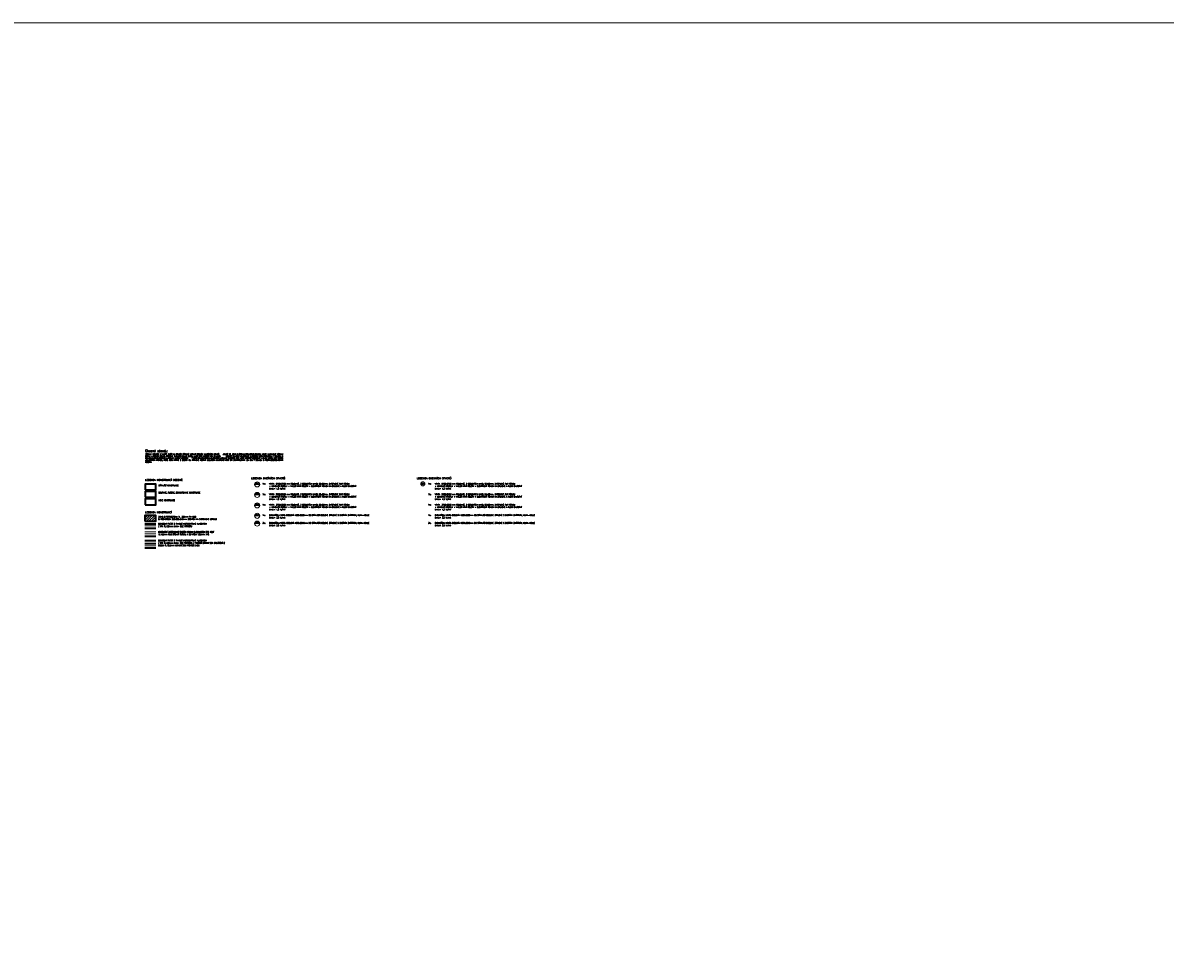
# Model space of a CAD drawing. Header units: millimetres. Extents: x -485339 to 286898, y -1189934 to 1602269.
# Tile 124 of 230: x -31120 to 127889, y -1059912 to -929891. Entities that reach past the tile are written whole.
import ezdxf
from ezdxf.enums import TextEntityAlignment as Align

# ---------------------------------------------------------------- set-up
doc = ezdxf.new("R2010")
doc.units = ezdxf.units.MM
doc.header["$LTSCALE"] = 10
doc.layers.get('Defpoints').update_dxf_attribs({"lineweight": 0})
doc.layers.add('BOUR_ČÁRY_OBRYS', color=7, linetype='Continuous', lineweight=35, true_color=0x4ccd32)
doc.layers.add('BOURÁNÍ_POPIS', color=7, linetype='Continuous', lineweight=18, true_color=0x4ccd32)
for name, color, linetype, lineweight in [('N_popis', 10, 'Continuous', 18), ('N_popis_otvory', 10, 'Continuous', 18), ('N_čáry_obrys', 10, 'Continuous', 35), ('N_čáry_obv.plášt', 212, 'Continuous', 18), ('N_čáry_obv.plášt_obrys', 212, 'Continuous', 35), ('N_čáry_plné', 10, 'Continuous', 18), ('N_šrary', 10, 'Continuous', 18), ('St_popis', 250, 'Continuous', 18), ('St_čáry_obrys', 5, 'Continuous', 35), ('St_čáry_plné', 250, 'Continuous', 18)]:
    doc.layers.add(name, color=color, linetype=linetype, lineweight=lineweight)
doc.styles.add('Andy', font='arial.ttf')
doc.styles.add('ROMANS', font='romans.shx', dxfattribs={"width": 0.8})
doc.styles.get("Standard").update_dxf_attribs({"font": 'simplex.shx', "width": 0.8})
doc.linetypes.add('IZOLACE', pattern='A,0.0001,-0.1,[134,ltypeshp.shx,S=0.1,R=0,X=-0.1,Y=0],-0.2,[134,ltypeshp.shx,S=0.1,R=180,X=0.1,Y=0],-0.1', length=0.4001)
doc.linetypes.add('ZIGZAG', pattern='A,0.00254,-5.08,[131,ltypeshp.shx,S=5.08,R=0,X=-5.08,Y=0],-10.16,[131,ltypeshp.shx,S=5.08,R=180,X=5.08,Y=0],-5.08', length=20.32254)

msp = doc.modelspace()

# ---------------------------------------------------------------- hatches: boundary and pattern name
at = {"layer": 'N_šrary'}
h = msp.add_hatch(dxfattribs=at)
h.set_pattern_fill('ANSI31', color=10, scale=75)
h.paths.add_polyline_path([(-12623.9, -999256.4), (-12623.9, -998456.4), (-14123.9, -998456.4), (-14123.9, -999256.4)])

# ---------------------------------------------------------------- linework, layer by layer
at = {"layer": 'BOUR_ČÁRY_OBRYS'}
msp.add_lwpolyline([(-14100.8, -995894.4), (-12600.8, -995894.4), (-12600.8, -995094.4), (-14100.8, -995094.4)], close=True, dxfattribs=at)
at = {"layer": 'Defpoints'}
msp.add_lwpolyline([(-480994, -929890.9), (286897.8, -929890.9), (286897.8, -1189933.9), (-480994, -1189933.9)], close=True, dxfattribs=at)
at = {"layer": 'N_popis_otvory'}
for centre, radius in [((1496.7, -994120.9), 354.6), ((24557.1, -994047.9), 283.2), ((1496.7, -995588.3), 354.6), ((1496.7, -997042), 354.6), ((1496.1, -998495.8), 354.6), ((1496.1, -999573.3), 354.6)]:
    msp.add_circle(centre, radius, dxfattribs=at)
at = {"layer": 'N_čáry_obrys'}
for points in [[(-14100.8, -996950.1), (-12600.8, -996950.1), (-12600.8, -996150.1), (-14100.8, -996150.1)], [(-14123.9, -999256.4), (-12623.9, -999256.4), (-12623.9, -998456.4), (-14123.9, -998456.4)]]:
    msp.add_lwpolyline(points, close=True, dxfattribs=at)
msp.add_lwpolyline([(-14123.9, -1001920.9), (-12623.9, -1001920.9)], dxfattribs=at)
at = {"layer": 'N_čáry_obv.plášt', "linetype": 'ZIGZAG', "ltscale": 4}
for points in [[(-14123.9, -999907.9), (-12623.9, -999907.9)], [(-14123.9, -1002667.1), (-12623.9, -1002667.1)]]:
    msp.add_lwpolyline(points, dxfattribs=at)
at = {"layer": 'N_čáry_obv.plášt', "linetype": 'IZOLACE', "ltscale": 45}
msp.add_lwpolyline([(-14123.9, -1001004.6), (-12623.9, -1001004.6)], dxfattribs=at)
at = {"layer": 'N_čáry_obv.plášt_obrys'}
for points in [[(-14123.9, -999607.9), (-12623.9, -999607.9)], [(-14123.9, -1000207.9), (-12623.9, -1000207.9)], [(-14123.9, -1001304.6), (-12623.9, -1001304.6)], [(-14123.9, -1002367.1), (-12623.9, -1002367.1)], [(-14123.9, -1002967.1), (-12623.9, -1002967.1)]]:
    msp.add_lwpolyline(points, dxfattribs=at)
at = {"layer": 'N_čáry_plné'}
for points in [[(1142.1, -994120.9), (1851.3, -994120.9)], [(1142.1, -995588.3), (1851.3, -995588.3)], [(1141.6, -998495.8), (1850.7, -998495.8)], [(1142.1, -997042), (1851.3, -997042)], [(1141.6, -999573.3), (1850.7, -999573.3)]]:
    msp.add_lwpolyline(points, dxfattribs=at)
at = {"layer": 'St_čáry_obrys'}
msp.add_lwpolyline([(-14100.8, -994888.3), (-12600.8, -994888.3), (-12600.8, -994088.3), (-14100.8, -994088.3)], close=True, dxfattribs=at)
at = {"layer": 'St_čáry_plné'}
msp.add_lwpolyline([(-14123.9, -1000704.6), (-12623.9, -1000704.6)], dxfattribs=at)

# ---------------------------------------------------------------- texts
at = {"layer": 'BOURÁNÍ_POPIS', "insert": (-12232.2, -995178.7), "char_height": 200, "width": 17412.882, "attachment_point": 1, "style": 'ROMANS'}
msp.add_mtext('BOURANÉ, RUŠENÉ, DEMONTOVANÉ KONSTRUKCE', dxfattribs=at)
at = {"layer": 'Defpoints', "insert": (23736.6, -993153.5), "char_height": 250, "attachment_point": 1, "style": 'Andy'}
msp.add_mtext('{\\Fromand|c0;LEGENDA OKENNÍCH OTVORŮ}', dxfattribs=at)
at = {"layer": 'Defpoints', "char_height": 200, "attachment_point": 1, "style": 'ROMANS'}
for s, insert, width in [('1ks', (25298.1, -993942.5), 556.267), ('1ks', (25298.1, -995409.9), 556.267), ('VRATA  5100x3700 mm ROLOVACÍ, Z OCELOVÝCH LAMEL 95x23mm; ZATEPLENÉ PUR PĚNOU\\P+ LEMOVACÍ PROFILY + VNĚJŠÍ KRYT ROLETY + ELEKTRICKÝ POHON NA DÁLKOVÉ A RUČNÍ OVLÁDÁNÍ\\PUmax= 1,5 W/mK', (26240.7, -993942.5), 17412.882), ('VRATA  5070x5400 mm ROLOVACÍ, Z OCELOVÝCH LAMEL 95x23mm; ZATEPLENÉ PUR PĚNOU\\P+ LEMOVACÍ PROFILY + VNĚJŠÍ KRYT ROLETY + ELEKTRICKÝ POHON NA DÁLKOVÉ A RUČNÍ OVLÁDÁNÍ\\PUmax= 1,5 W/mK', (26240.7, -995409.9), 17412.882), ('1ks', (25298.1, -996863.6), 556.267), ('VRATA  3750x3600 mm ROLOVACÍ, Z OCELOVÝCH LAMEL 95x23mm; ZATEPLENÉ PUR PĚNOU\\P+ LEMOVACÍ PROFILY + VNĚJŠÍ KRYT ROLETY + ELEKTRICKÝ POHON NA DÁLKOVÉ A RUČNÍ OVLÁDÁNÍ\\PUmax= 1,5 W/mK', (26240.7, -996863.6), 17412.882), ('1ks', (25298.1, -998317.4), 556.267), ('DVOUKŘÍDLA VRATA OCELOVÁ 1550x2500mm DO STÁVAJÍCÍ OCELOVÉ ZÁRUBNĚ S DVEŘNÍM ZAVÍRÁNÍM, KLIKA-KOULE\\PUmax= 3,5 W/mK', (26240.2, -998317.4), 17412.882), ('3ks', (25298.1, -999394.9), 556.267), ('DVOUKŘÍDLA VRATA OCELOVÁ 1860x2500mm DO STÁVAJÍCÍ OCELOVÉ ZÁRUBNĚ S DVEŘNÍM ZAVÍRÁNÍM, KLIKA-KOULE\\PUmax= 3,5 W/mK', (26240.2, -999394.9), 17412.882)]:
    msp.add_mtext(s, dxfattribs=dict(at, insert=insert, width=width))
at = {"layer": 'N_popis', "char_height": 200, "attachment_point": 1, "style": 'ROMANS'}
for s, insert, width in [('NOVÉ KONSTRUKCE', (-12232.2, -996234.4), 17412.882), ('ZDIVO Z POROBETONU TL. 300mm P4-550\\PO ROZMĚRECH 300x599x249mm ZDĚNÝCH NA SYSTÉMOVÉ LEPIDLO', (-12255.2, -998540.7), 17412.882), ('OBVODOVÝ PLÁŠT Z PANELŮ HORIZONTÁLNĚ KLADENÝCH\\PZ IPN TL.120mm Umin= DLE VÝPOČTU', (-12255.2, -999522.5), 17412.882), ('KONTAKTNÍ ZATEPLOVACÍ SYSTÉM SOKLU S IZOLANTEM EPS 100F\\PTL.100mm POD ÚROVNÍ TERÉNU A DO VÝŠKY 350mm XPS', (-12255.2, -1000649.5), 17412.882), ('OBVODOVÝ PLÁŠT Z PANELŮ HORIZONTÁLNĚ KLADENÝCH\\PZ IPN TL.120mm Umin= DLE VÝPOČTU; Z VNITŘNÍ STRANY SDK OPLÁŠTĚNÍ Z DESEK TL.12,5mm KOTVENÉ DO PROFILŮ CW50', (-12255.2, -1001843), 9073.216)]:
    msp.add_mtext(s, dxfattribs=dict(at, insert=insert, width=width))
at = {"layer": 'N_popis_otvory', "width": 0.8}
for s, p in [('D01', (1496.7, -994013.1)), ('D02', (1496.7, -995480.4)), ('O01', (24557.1, -994047.9)), ('D03', (1496.7, -996934.2)), ('D04', (1496.1, -998388)), ('D05', (1496.1, -999465.5))]:
    msp.add_text(s, height=180, dxfattribs=at).set_placement(p, align=Align.MIDDLE_CENTER)
at = {"layer": 'St_popis', "char_height": 200, "attachment_point": 1, "style": 'ROMANS'}
for s, insert, width in [('\\pxqj;{\\Fromand|c238;\\H1.666667x;Obecné zásady:\\Fromans|c238; \\P\\Fromans.shx|c238;\\H0.495x;VŠECHNY ROZMĚRY JE NUTNÉ OVĚŘIT NA STAVBĚ! PŘÍPADNĚ UPRAVIT ROZMĚRY NAVRŽENÝCH PRVKŮ!    JELIKOŽ SE JEDNÁ O ÚPRAVU STÁVAJÍCÍHO OBJEKTU, NELZE NAVRHNOUT VŠECHNY DETAILY A ROZMĚRY PRVKŮ. PŘÍPADNÉ TAKOVÉTO SITUACE BUDOU MUSET BÝT VYŘEŠENY PŘI REALIZACI.      VEŠKERÉ STAVEBNÍ KONSTRUKCE A SYSTÉMY BUDOU PROVÁDĚNY V SOULADU S TECHNOLOGICKÝMI PŘEDPISY A POSTUPY DANÉHO VÝROBCE!     V RÁMCI STAVEBNÍ PŘIPRAVENSOTI PRO INSTALACE ROZVODŮ BUDE NUTNÉ PROVÉST VODOROVNÉ A SVISLÉ DRÁŽKY DLE POTŘEB JEDNOTLIVÝCH PROFESÍ, KTERÉ JSOU PATRNÉ Z DÍLČÍCH PD. PŘÍPADNÉ POŽÁRNÍ ODOLNOSTI KONSTRUKCÍ MUSÍ BÝT ZKONTROLOVÁNY ZDA JOU V SOULADU S POŽÁRNĚBEZPEČNOSTNÍM ŘEŠENÍM.}', (-14076, -989281), 18712.279), ('STÁVAJÍCÍ KONSTRUKCE', (-12232.2, -994172.7), 17412.882), ('1ks', (2237.7, -993942.5), 556.267), ('1ks', (2237.7, -995409.9), 556.267), ('VRATA  5100x3700 mm ROLOVACÍ, Z OCELOVÝCH LAMEL 95x23mm; ZATEPLENÉ PUR PĚNOU\\P+ LEMOVACÍ PROFILY + VNĚJŠÍ KRYT ROLETY + ELEKTRICKÝ POHON NA DÁLKOVÉ A RUČNÍ OVLÁDÁNÍ\\PUmax= 1,5 W/mK', (3180.3, -993942.5), 17412.882), ('VRATA  5070x5400 mm ROLOVACÍ, Z OCELOVÝCH LAMEL 95x23mm; ZATEPLENÉ PUR PĚNOU\\P+ LEMOVACÍ PROFILY + VNĚJŠÍ KRYT ROLETY + ELEKTRICKÝ POHON NA DÁLKOVÉ A RUČNÍ OVLÁDÁNÍ\\PUmax= 1,5 W/mK', (3180.3, -995409.9), 17412.882), ('1ks', (2237.7, -996863.6), 556.267), ('VRATA  3750x3600 mm ROLOVACÍ, Z OCELOVÝCH LAMEL 95x23mm; ZATEPLENÉ PUR PĚNOU\\P+ LEMOVACÍ PROFILY + VNĚJŠÍ KRYT ROLETY + ELEKTRICKÝ POHON NA DÁLKOVÉ A RUČNÍ OVLÁDÁNÍ\\PUmax= 1,5 W/mK', (3180.3, -996863.6), 17412.882), ('1ks', (2237.7, -998317.4), 556.267), ('DVOUKŘÍDLA VRATA OCELOVÁ 1550x2500mm DO STÁVAJÍCÍ OCELOVÉ ZÁRUBNĚ S DVEŘNÍM ZAVÍRÁNÍM, KLIKA-KOULE\\PUmax= 3,5 W/mK', (3179.8, -998317.4), 17412.882), ('3ks', (2237.7, -999394.9), 556.267), ('DVOUKŘÍDLA VRATA OCELOVÁ 1860x2500mm DO STÁVAJÍCÍ OCELOVÉ ZÁRUBNĚ S DVEŘNÍM ZAVÍRÁNÍM, KLIKA-KOULE\\PUmax= 3,5 W/mK', (3179.8, -999394.9), 17412.882)]:
    msp.add_mtext(s, dxfattribs=dict(at, insert=insert, width=width))
at = {"layer": 'St_popis', "char_height": 250, "attachment_point": 1, "style": 'Andy'}
for s, insert in [('{\\Fromand|c0;LEGENDA KONSTRUKCÍ OBECNĚ}', (-14105.8, -993383.7)), ('{\\Fromand|c0;LEGENDA DVEŘNÍCH OTVORŮ}', (676.2, -993153.5)), ('{\\Fromand|c0;LEGENDA KONSTRUKCÍ}', (-14105.8, -997882.2))]:
    msp.add_mtext(s, dxfattribs=dict(at, insert=insert))

doc.saveas('drawing.dxf')
